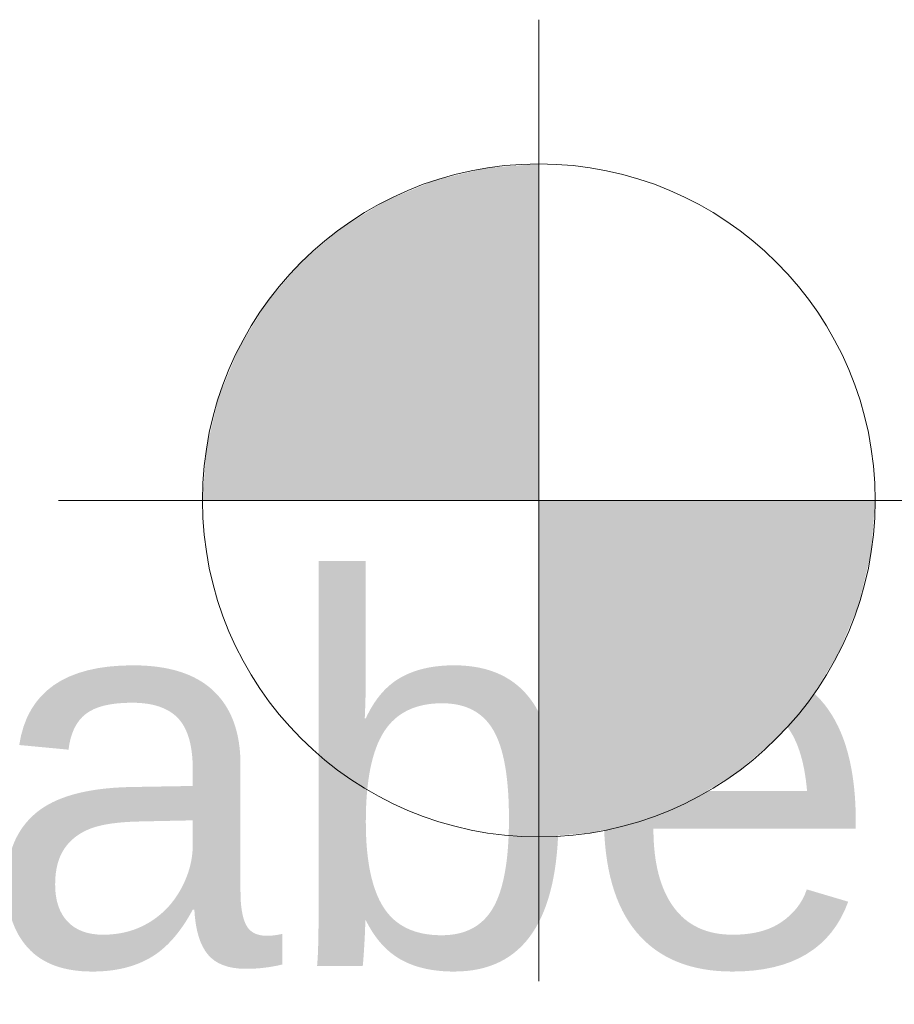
# Model space of a CAD drawing. Extents: x -420 to 300, y 62 to 1112.
# Tile 48 of 256: x -297.86 to -294.22, y 229.56 to 233.65. Entities that reach past the tile are written whole.
import ezdxf

# ---------------------------------------------------------------- set-up
doc = ezdxf.new("R2010")
doc.units = 0
doc.layers.get('0').update_dxf_attribs({"lineweight": 13})
doc.layers.add('00_E_ST_Handlaufleuchte_Kabel_Text', color=7, linetype='Continuous', lineweight=13)
doc.layers.add('70 -72 Beschriftung- 5 Höhenkoten-A06CPUWJL0', color=7, linetype='Continuous', lineweight=15)
doc.styles.get("Standard").update_dxf_attribs({"font": 'ARIALN.TTF'})

# ---------------------------------------------------------------- blocks, each defined once
blk = doc.blocks.new('Referenz-A06CPUWNL0', base_point=(-395.2377, 76.9534))
at = {"layer": '70 -72 Beschriftung- 5 Höhenkoten-A06CPUWJL0', "color": 0, "linetype": 'Continuous', "ltscale": 0.15}
for p, q in [((-295.6977, 229.6534), (-295.6977, 233.6534)), ((-295.6977, 231.6534), (-295.6977, 233.0534)), ((-295.6977, 233.0534), (-295.6977, 231.6534)), ((-297.6977, 231.6534), (-274.1441, 231.6534)), ((-297.0977, 231.6534), (-295.6977, 231.6534)), ((-295.6977, 231.6534), (-297.0977, 231.6534)), ((-294.2977, 231.6534), (-295.6977, 231.6534)), ((-295.6977, 231.6534), (-295.6977, 230.2534)), ((-295.6977, 231.6534), (-294.2977, 231.6534)), ((-295.6977, 230.2534), (-295.6977, 231.6534))]:
    blk.add_line(p, q, dxfattribs=at)
for major_axis in [(0, 1.4), (1.4, 0), (-1.4, 0), (0, -1.4)]:
    blk.add_ellipse((-295.6977, 231.6534), major_axis=major_axis, ratio=1, start_param=0, end_param=1.570796, dxfattribs=at)
at = {"layer": '70 -72 Beschriftung- 5 Höhenkoten-A06CPUWJL0', "color": 0, "lineweight": 0}
for points in [[(-295.9167, 231.6534), (-296.1303, 232.9849), (-295.9167, 233.0362)], [(-295.6977, 231.6534), (-295.9167, 233.0362), (-295.6977, 233.0534)], [(-295.9167, 231.6534), (-295.9167, 233.0362), (-295.6977, 231.6534)], [(-296.1303, 231.6534), (-296.3333, 232.9008), (-296.1303, 232.9849)], [(-296.1303, 231.6534), (-296.1303, 232.9849), (-295.9167, 231.6534)], [(-296.3333, 231.6534), (-296.5206, 232.786), (-296.3333, 232.9008)], [(-296.3333, 231.6534), (-296.3333, 232.9008), (-296.1303, 231.6534)], [(-296.5206, 231.6534), (-296.6877, 232.6434), (-296.5206, 232.786)], [(-296.5206, 231.6534), (-296.5206, 232.786), (-296.3333, 231.6534)], [(-296.6877, 231.6534), (-296.8303, 232.4763), (-296.6877, 232.6434)], [(-296.6877, 231.6534), (-296.6877, 232.6434), (-296.5206, 231.6534)], [(-296.8303, 231.6534), (-296.9451, 232.289), (-296.8303, 232.4763)], [(-296.8303, 231.6534), (-296.8303, 232.4763), (-296.6877, 231.6534)], [(-296.9451, 231.6534), (-297.0292, 232.086), (-296.9451, 232.289)], [(-296.9451, 231.6534), (-296.9451, 232.289), (-296.8303, 231.6534)], [(-297.0292, 231.6534), (-297.0805, 231.8724), (-297.0292, 232.086)], [(-297.0292, 231.6534), (-297.0292, 232.086), (-296.9451, 231.6534)], [(-297.0805, 231.6534), (-297.0977, 231.6534), (-297.0805, 231.8724)], [(-297.0805, 231.6534), (-297.0805, 231.8724), (-297.0292, 231.6534)], [(-295.6977, 230.2534), (-295.6977, 231.6534), (-295.4787, 230.2707)], [(-295.4787, 230.2707), (-295.6977, 231.6534), (-295.4787, 231.6534)], [(-295.4787, 230.2707), (-295.4787, 231.6534), (-295.2651, 230.3219)], [(-295.2651, 230.3219), (-295.4787, 231.6534), (-295.2651, 231.6534)], [(-295.2651, 230.3219), (-295.2651, 231.6534), (-295.0621, 230.406)], [(-295.0621, 230.406), (-295.2651, 231.6534), (-295.0621, 231.6534)], [(-295.0621, 230.406), (-295.0621, 231.6534), (-294.8748, 230.5208)], [(-294.8748, 230.5208), (-295.0621, 231.6534), (-294.8748, 231.6534)], [(-294.8748, 230.5208), (-294.8748, 231.6534), (-294.7078, 230.6635)], [(-294.7078, 230.6635), (-294.8748, 231.6534), (-294.7078, 231.6534)], [(-294.7078, 230.6635), (-294.7078, 231.6534), (-294.5651, 230.8305)], [(-294.5651, 230.8305), (-294.7078, 231.6534), (-294.5651, 231.6534)], [(-294.5651, 230.8305), (-294.5651, 231.6534), (-294.4503, 231.0178)], [(-294.4503, 231.0178), (-294.5651, 231.6534), (-294.4503, 231.6534)], [(-294.4503, 231.0178), (-294.4503, 231.6534), (-294.3662, 231.2208)], [(-294.3662, 231.2208), (-294.4503, 231.6534), (-294.3662, 231.6534)], [(-294.3662, 231.2208), (-294.3662, 231.6534), (-294.315, 231.4344)], [(-294.315, 231.4344), (-294.3662, 231.6534), (-294.315, 231.6534)], [(-294.315, 231.4344), (-294.315, 231.6534), (-294.2977, 231.6534)]]:
    blk.add_solid(points, dxfattribs=at)

msp = doc.modelspace()

# ---------------------------------------------------------------- block references
at = {"color": 8, "lineweight": 13, "ltscale": 0.13, "true_color": 0x808080}
msp.add_blockref('Referenz-A06CPUWNL0', (-395.2377, 76.9534), dxfattribs=at)

# ---------------------------------------------------------------- texts
at = {"layer": '00_E_ST_Handlaufleuchte_Kabel_Text', "ltscale": 0.13, "insert": (-299.4985, 231.3158), "char_height": 1.6, "attachment_point": 1}
msp.add_mtext('{\\fArial;Kabellänge bis Übergabepunkt:}', dxfattribs=at)

doc.saveas('drawing.dxf')
